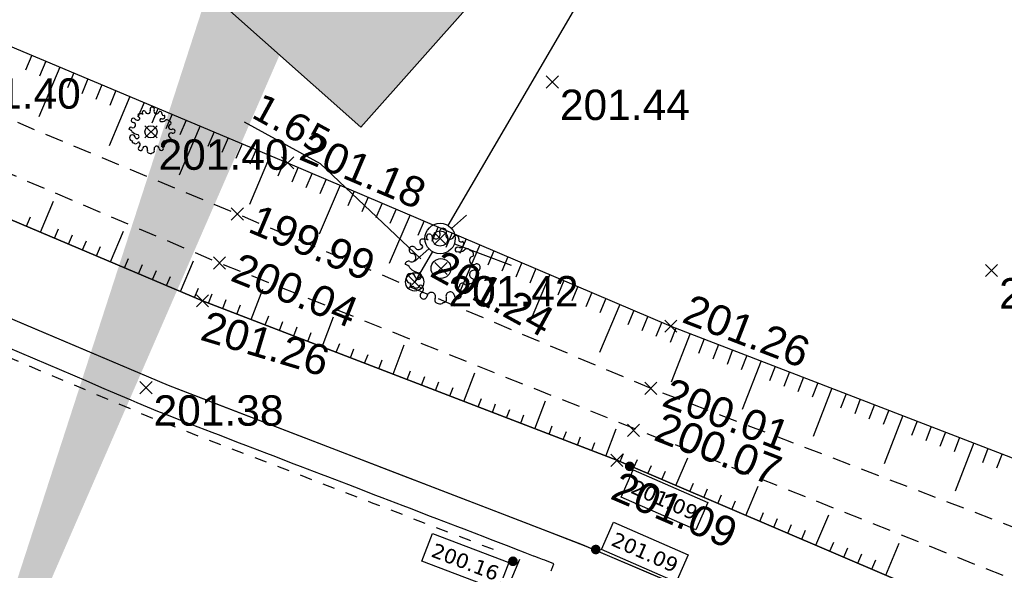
# Model space of a CAD drawing. Extents: x 1616800 to 1632437, y 2248456 to 2251974.
# Tile 127 of 256: x 1617742 to 1617774, y 2251654 to 2251672. Entities that reach past the tile are written whole.
import ezdxf
from ezdxf.enums import TextEntityAlignment as Align

# ---------------------------------------------------------------- set-up
doc = ezdxf.new("R2010")
doc.units = 0
doc.header["$LTSCALE"] = 2
doc.header["$PDMODE"] = 3
doc.header["$PDSIZE"] = 0.2
for name, pattern in [('CHEMIN', [1.5, 1, -0.5]), ('CONTINU', [0]), ('FOSSE', [0.5, 0.3, -0.2]), ('Grille', [0.4, 0.2, -0.2])]:
    doc.linetypes.add(name, pattern=pattern)
doc.layers.get('0').update_dxf_attribs({"linetype": 'CONTINUOUS'})
for name, color, linetype in [('0000-VALORIS-NOUE DERIV BASSIN', 7, 'CONTINUOUS'), ('0000-VALORIS-NOUE DERIV BASSIN EAU MAX RETENTION', 140, 'CONTINUOUS'), ('0000-VALORIS-NOUE DERIV BASSIN TEXTE ET COTES', 1, 'CONTINUOUS'), ('02-PAP-EP TEXTE POUR 2000°', 3, 'CONTINUOUS'), ('X-PTS TOPO-TEXTE TOPOALT', 8, 'CONTINUOUS'), ('X-PTS TOPO-TOPOPOINT', 8, 'CONTINUOUS'), ('Y - FDP TOPO-COTATION', 8, 'CONTINUOUS'), ('Y - FDP TOPO-LIMITES', 8, 'CONTINUOUS'), ('Y - FDP TOPO-LIMITES_ 08115', 8, 'CONTINUOUS'), ('Y-FDP TOPO-TOP_AXE_FOSSE', 8, 'CONTINUOUS'), ('Y-FDP TOPO-TOP_BARBULE', 8, 'CONTINUOUS'), ('Y-FDP TOPO-TOP_BORNE', 8, 'CONTINUOUS'), ('Y-FDP TOPO-TOP_TALUS', 8, 'CONTINUOUS'), ('Y-FDP TOPO-TOP_VEGETATION_symb', 8, 'CONTINUOUS')]:
    doc.layers.add(name, color=color, linetype=linetype)
doc.styles.add('Côte Assainissement', font='verdana.ttf')
doc.styles.get("Standard").update_dxf_attribs({"font": 'arial.ttf'})
doc.styles.add('Verdana 2.0', font='verdana.ttf', dxfattribs={"width": 0.99, "height": 2})

# ---------------------------------------------------------------- blocks, each defined once
blk = doc.blocks.new('TCPOINT')
at = {"color": 0}
blk.add_point((0, 0), dxfattribs=at)
at = {"layer": 'X-PTS TOPO-TEXTE TOPOALT'}
blk.add_attdef('ALT', text='', height=0.75, dxfattribs=at).set_placement((0.25, -0.25), align=Align.TOP_LEFT)
blk = doc.blocks.new('point')
at = {"color": 0}
blk.add_circle((0, 0), 0.3, dxfattribs=at)
blk = doc.blocks.new('Arbre composé')
for centre, major_axis, start_param, end_param in [((0.053, 0.929), (-0.0621, 0.0621), -0.814049, 1.170078), ((0.053, 0.929), (0.0621, 0.0621), 5.055805, 7.039932), ((-0.44, 0.401), (-0.243, 0.243), -1.12231, -0.636034), ((-0.29, 0.794), (0.0543, 0.0543), 6.27112, 9.712496), ((-0.128, 0.856), (0.0756, 0.0756), 2.437811, 4.160139), ((-0.128, 0.856), (-0.0756, 0.0756), 2.589343, 4.311671), ((0.229, 0.846), (-0.0756, 0.0756), 0.343416, 2.065744), ((0.229, 0.846), (0.0756, 0.0756), 3.63654, 5.358868), ((0.366, 0.751), (0.0611, 0.0611), 5.442007, 7.443818), ((-0.72, 0.469), (-0.0621, 0.0621), 0.261799, 2.245927), ((-0.72, 0.469), (-0.0621, 0.0621), 4.560857, 6.544985), ((-0.563, 0.585), (-0.0756, 0.0756), 1.419265, 3.141593), ((-0.447, 0.666), (-0.0621, 0.0621), -0.261799, 1.722328), ((-0.5, 0.551), (-0.031, 0.031), 2.648002, 5.490599), ((0.419, 0.476), (-0.0439, 0.0439), -1.123056, 1.960793), ((0.479, 0.624), (-0.0687, 0.0687), 1.943234, 4.662706), ((0.509, 0.73), (0.0414, 0.0414), 2.084224, 4.724816), ((0.66, 0.41), (0.0621, 0.0621), 6.021386, 8.005513), ((-0.741, 0.276), (0.0756, 0.0756), 5.235988, 6.958316), ((0, 0), (0.177, 0.177), 5.497787, 11.780972), ((0.455, 0.647), (0.162, 0.162), 3.648866, 4.555851), ((0.83, 0.205), (-0.0756, 0.0756), -0.67513, 1.047198), ((0.721, 0.35), (-0.0738, 0.0738), 3.545603, 5.353199), ((-0.819, 0.097), (0.0621, 0.0621), 0.372067, 2.356194), ((-0.924, -0.062), (-0.114, 0.114), 4.443451, 5.394658), ((-0.741, 0.276), (-0.0756, 0.0756), 1.942863, 3.665191), ((-0.504, 0.247), (-0.256, 0.256), 1.472466, 2.237887), ((0.83, 0.205), (0.0756, 0.0756), 2.617994, 4.340322), ((0.908, 0.027), (0.0621, 0.0621), 5.497787, 7.481914), ((0.908, 0.027), (-0.0621, 0.0621), 1.942863, 3.926991), ((-0.761, -0.25), (-0.0867, 0.0867), 3.947739, 8.650944), ((-0.574, -0.193), (0.0595, 0.0595), 3.060826, 6.736019), ((0.83, -0.152), (0.0756, 0.0756), 2.094395, 3.816723), ((0.83, -0.152), (-0.0756, 0.0756), -1.198729, 0.523599), ((-0.729, -0.409), (-0.0339, 0.0339), -0.091877, 2.941892), ((-0.625, -0.407), (-0.0621, 0.0621), 1.280346, 3.264473), ((-0.512, -0.463), (0.031, 0.031), 5.760943, 8.603541), ((-0.547, -0.525), (0.0756, 0.0756), 4.532206, 6.254534), ((0.543, -0.52), (-0.0756, 0.0756), 0, 1.722328), ((0.547, -0.454), (-0.0565, 0.0565), -1.34685, 0.669035), ((0.66, -0.334), (-0.0621, 0.0621), 1.419265, 3.403392), ((0.739, -0.292), (0.0611, 0.0611), 3.899862, 5.901673), ((-0.437, -0.685), (0.0621, 0.0621), 1.390613, 3.374741), ((-0.437, -0.685), (0.0621, 0.0621), 3.374741, 5.358868), ((-0.244, -0.712), (0.0756, 0.0756), 0.494947, 2.217275), ((-0.244, -0.712), (-0.0756, 0.0756), 3.485009, 5.207336), ((0.056, -0.777), (-0.0621, 0.0621), 2.356194, 4.340322), ((0.234, -0.699), (-0.0756, 0.0756), -0.523599, 1.198729), ((0.234, -0.699), (0.0756, 0.0756), 5.608055, 7.330383), ((0.428, -0.677), (-0.0621, 0.0621), 0.895666, 2.879793), ((0.428, -0.677), (-0.0621, 0.0621), 2.879793, 4.863921), ((-0.068, -0.795), (0.0621, 0.0621), 1.914212, 3.89834), ((-0.018, -0.801), (0.069, 0.069), 3.361879, 4.78249)]:
    blk.add_ellipse(centre, major_axis=major_axis, ratio=1, start_param=start_param, end_param=end_param)
blk = doc.blocks.new('TCPOINT_2')
at = {"color": 0}
blk.add_point((0, 0), dxfattribs=at)
at = {"layer": 'X-PTS TOPO-TEXTE TOPOALT'}
blk.add_attdef('ALT', (0.25, 0.25), '', height=0.75, dxfattribs=at)
blk = doc.blocks.new('TCPOINT_C')
at = {"color": 0}
blk.add_point((0, 0), dxfattribs=at)
at = {"layer": 'X-PTS TOPO-TEXTE TOPOALT'}
blk.add_attdef('ALT', text='', height=0.75, dxfattribs=at).set_placement((0.5, 0.09), align=Align.MIDDLE_LEFT)
blk = doc.blocks.new('remembrement')
at = {"color": 0}
for p, q in [((0.377, 0.329, -10), (0.864, 0.763, -10)), ((-0.837, -0.752, -10), (-0.37, -0.336, -10))]:
    blk.add_line(p, q, dxfattribs=at)
for radius in [0.5, 0.25]:
    blk.add_circle((0, 0), radius, dxfattribs=at)
blk = doc.blocks.new('*U297')
h = blk.add_hatch(color=256)
edge = h.paths.add_edge_path()
edge.add_arc((0, 0), 0.2, 0, 360)
at = {"linetype": 'Continuous'}
blk.add_lwpolyline([(0.242, 0), (0.735, 1.122), (3.801, -0.225), (3.309, -1.347)], close=True, dxfattribs=at)
at = {"style": 'Côte Assainissement'}
blk.add_attdef('NIVELLEMENT', text='', height=0.6, rotation=336.2908, dxfattribs=at).set_placement((2.022, -0.113), align=Align.MIDDLE)
blk = doc.blocks.new('*U298')
h = blk.add_hatch(color=256)
edge = h.paths.add_edge_path()
edge.add_arc((0, 0), 0.2, 0, 360)
at = {"linetype": 'Continuous'}
blk.add_lwpolyline([(-0.347, -1.268), (0.146, -0.146), (3.212, -1.493), (2.72, -2.614)], close=True, dxfattribs=at)
at = {"style": 'Côte Assainissement'}
blk.add_attdef('NIVELLEMENT', text='', height=0.6, rotation=336.2908, dxfattribs=at).set_placement((1.433, -1.38), align=Align.MIDDLE)
blk = doc.blocks.new('*U303')
h = blk.add_hatch(color=256)
edge = h.paths.add_edge_path()
edge.add_arc((0, 0), 0.2, 0, 360)
at = {"linetype": 'Continuous'}
blk.add_lwpolyline([(-3.739, 0), (-3.305, 1.145), (-0.173, -0.042), (-0.608, -1.188)], close=True, dxfattribs=at)
at = {"style": 'Côte Assainissement'}
blk.add_attdef('NIVELLEMENT', text='', height=0.6, rotation=339.2285, dxfattribs=at).set_placement((-1.956, -0.021), align=Align.MIDDLE)

msp = doc.modelspace()

# ---------------------------------------------------------------- linework, layer by layer
at = {"layer": '0000-VALORIS-NOUE DERIV BASSIN', "linetype": 'Grille', "flags": 128}
msp.add_lwpolyline([(1617757.1709, 2251654.7855), (1617756.8149, 2251654.9226), (1617755.0178, 2251655.6143), (1617753.2207, 2251656.306), (1617751.4236, 2251656.9977), (1617749.6266, 2251657.6895), (1617747.8295, 2251658.3813), (1617746.0324, 2251659.0732), (1617744.4511, 2251659.7433), (1617742.8699, 2251660.4134), (1617741.2886, 2251661.0836), (1617739.7073, 2251661.7538), (1617738.1261, 2251662.4241), (1617736.2847, 2251663.2047), (1617734.4434, 2251663.9853), (1617732.602, 2251664.7659), (1617730.7606, 2251665.5465), (1617728.9192, 2251666.3271), (1617727.0778, 2251667.1077), (1617725.2365, 2251667.8883), (1617723.3951, 2251668.6688), (1617721.5537, 2251669.4494), (1617719.7123, 2251670.23), (1617718.1425, 2251670.8955), (1617716.5726, 2251671.561), (1617715.4086, 2251671.9933), (1617714.0371, 2251672.4927), (1617712.5246, 2251673.0433), (1617711.0121, 2251673.5939), (1617709.4997, 2251674.1446), (1617708.4423, 2251674.5295), (1617707.3849, 2251674.9145), (1617704.8642, 2251676.277), (1617703.4247, 2251677.2959), (1617701.9646, 2251678.3293), (1617700.9236, 2251679.0662), (1617699.5059, 2251680.0697), (1617698.0882, 2251681.0732), (1617696.6705, 2251682.0768), (1617695.2528, 2251683.0804), (1617694.0035, 2251684.0152), (1617692.7543, 2251684.9501), (1617691.505, 2251685.885), (1617690.2558, 2251686.82), (1617688.8462, 2251687.8751), (1617687.4365, 2251688.9302), (1617686.2023, 2251689.8539), (1617684.7137, 2251690.968), (1617683.8247, 2251691.6335), (1617682.9357, 2251692.2989), (1617682.9356, 2251692.2989)], dxfattribs=at)
at = {"layer": '0000-VALORIS-NOUE DERIV BASSIN', "flags": 128}
msp.add_lwpolyline([(1617774.647, 2251648.7273), (1617773.7157, 2251649.1253), (1617772.3671, 2251649.7016), (1617771.0186, 2251650.278), (1617769.4862, 2251650.9329), (1617767.9538, 2251651.5877), (1617766.4214, 2251652.2426), (1617764.8719, 2251652.9048), (1617763.3225, 2251653.567), (1617761.7731, 2251654.2291), (1617760.2237, 2251654.8913), (1617758.7868, 2251655.4494), (1617757.2459, 2251656.0425), (1617755.452, 2251656.733), (1617753.658, 2251657.4235), (1617751.864, 2251658.114), (1617750.0701, 2251658.8045), (1617748.2761, 2251659.4951), (1617746.4822, 2251660.1857), (1617744.9046, 2251660.8543), (1617743.3271, 2251661.5229), (1617741.7495, 2251662.1916), (1617740.172, 2251662.8602)], dxfattribs=at)
at = {"layer": '0000-VALORIS-NOUE DERIV BASSIN'}
for points in [[(1617895.2716, 2251584.39, 201.92), (1617880.0786, 2251593.661, 202.03), (1617866.9096, 2251600.776, 201.9), (1617851.7106, 2251610.997, 201.93), (1617828.5476, 2251624.329, 201.75), (1617812.9876, 2251633.215, 201.47), (1617796.7436, 2251642.57, 201.41), (1617779.0456, 2251650.11, 201.2), (1617761.2316, 2251657.723, 201.09), (1617747.6066, 2251662.967, 201.26), (1617717.9686, 2251675.531, 201.13), (1617708.1248, 2251679.1148, 201.0894), (1617697.7246, 2251686.476, 201.04), (1617680.1286, 2251699.646, 200.82), (1617666.5916, 2251709.518, 200.83)], [(1617893.6754, 2251581.8496, 201.92), (1617878.5832, 2251591.0591, 202.03), (1617865.3559, 2251598.2056, 201.9), (1617850.1233, 2251608.4491, 201.93), (1617827.0555, 2251621.7264, 201.75), (1617811.4951, 2251630.6126, 201.47), (1617795.4023, 2251639.8805, 201.41), (1617777.8682, 2251647.3507, 201.2), (1617760.103, 2251654.9429, 201.09), (1617746.482, 2251660.1853, 201.26), (1617716.8693, 2251672.7386, 201.13), (1617706.7202, 2251676.4336, 201.0894), (1617695.9589, 2251684.0503, 201.04), (1617678.3459, 2251697.2331, 200.82), (1617664.7331, 2251707.1604, 200.83)], [(1617758.0292, 2251654.4552, 200.1558), (1617754.7825, 2251646.7332, 200.2389), (1617753.247, 2251643.0807, 200.2783)]]:
    msp.add_polyline3d(points, dxfattribs=at)
at = {"layer": '0000-VALORIS-NOUE DERIV BASSIN EAU MAX RETENTION', "elevation": 200.3756, "flags": 128}
msp.add_lwpolyline([(1617759.0691, 2251654.092), (1617759.0798, 2251654.1193), (1617759.0908, 2251654.1473), (1617759.1581, 2251654.319), (1617758.8618, 2251654.4343), (1617758.7826, 2251654.4635), (1617758.6731, 2251654.5038), (1617758.5328, 2251654.5584), (1617758.503, 2251654.5694), (1617758.4901, 2251654.5741), (1617758.2148, 2251654.6812), (1617757.8768, 2251654.8128), (1617757.6886, 2251654.8821), (1617757.0751, 2251655.1209), (1617756.8871, 2251655.1902), (1617756.2068, 2251655.4549), (1617755.9996, 2251655.5313), (1617755.3113, 2251655.7991), (1617755.1027, 2251655.876), (1617754.414, 2251656.144), (1617754.2058, 2251656.2208), (1617753.5168, 2251656.4888), (1617753.3089, 2251656.5656), (1617752.6196, 2251656.8337), (1617752.4121, 2251656.9104), (1617751.7224, 2251657.1786), (1617751.5152, 2251657.2552), (1617750.8252, 2251657.5234), (1617750.6183, 2251657.6), (1617749.928, 2251657.8683), (1617749.7214, 2251657.9448), (1617749.0308, 2251658.2132), (1617748.8245, 2251658.2896), (1617748.1337, 2251658.5581), (1617747.9277, 2251658.6345), (1617747.2365, 2251658.903), (1617747.0308, 2251658.9793), (1617746.3394, 2251659.2479), (1617746.1339, 2251659.3242), (1617745.4551, 2251659.6144), (1617745.2552, 2251659.7002), (1617744.5788, 2251659.9894), (1617744.3766, 2251660.0762), (1617743.7026, 2251660.3644), (1617743.4979, 2251660.4522), (1617742.8263, 2251660.7394), (1617742.6193, 2251660.8282), (1617741.9501, 2251661.1144), (1617741.7407, 2251661.2042), (1617741.0738, 2251661.4894)], dxfattribs=at)
msp.add_lwpolyline([(1617759.0691, 2251654.092), (1617759.0798, 2251654.1193), (1617759.0908, 2251654.1473), (1617759.1581, 2251654.319), (1617758.8618, 2251654.4343), (1617758.7826, 2251654.4635), (1617758.6731, 2251654.5038), (1617758.5328, 2251654.5584), (1617758.503, 2251654.5694), (1617758.4901, 2251654.5741), (1617758.2148, 2251654.6812), (1617757.8768, 2251654.8128), (1617757.6886, 2251654.8821), (1617757.0751, 2251655.1209), (1617756.8871, 2251655.1902), (1617756.2068, 2251655.4549), (1617755.9996, 2251655.5313), (1617755.3113, 2251655.7991), (1617755.1027, 2251655.876), (1617754.414, 2251656.144), (1617754.2058, 2251656.2208), (1617753.5168, 2251656.4888), (1617753.3089, 2251656.5656), (1617752.6196, 2251656.8337), (1617752.4121, 2251656.9104), (1617751.7224, 2251657.1786), (1617751.5152, 2251657.2552), (1617750.8252, 2251657.5234), (1617750.6183, 2251657.6), (1617749.928, 2251657.8683), (1617749.7214, 2251657.9448), (1617749.0308, 2251658.2132), (1617748.8245, 2251658.2896), (1617748.1337, 2251658.5581), (1617747.9277, 2251658.6345), (1617747.2365, 2251658.903), (1617747.0308, 2251658.9793), (1617746.3394, 2251659.2479), (1617746.1339, 2251659.3242), (1617745.4551, 2251659.6144), (1617745.2552, 2251659.7002), (1617744.5788, 2251659.9894), (1617744.3766, 2251660.0762), (1617743.7026, 2251660.3644), (1617743.4979, 2251660.4522), (1617742.8263, 2251660.7394), (1617742.6193, 2251660.8282), (1617741.9501, 2251661.1144), (1617741.7407, 2251661.2042), (1617741.0738, 2251661.4894)], dxfattribs=at)
at = {"layer": '02-PAP-EP TEXTE POUR 2000°', "elevation": 199.9526, "flags": 128}
msp.add_lwpolyline([(1617749.1971, 2251672.6417, 3, 0, 0), (1617738.2501, 2251643.7409, 0, 0, 0)], format="xyseb", dxfattribs=at)
at = {"layer": 'Y - FDP TOPO-COTATION', "flags": 128}
msp.add_lwpolyline([(1617748.9724, 2251668.858), (1617751.4693, 2251667.4866), (1617754.7849, 2251664.3472)], dxfattribs=at)
at = {"layer": 'Y - FDP TOPO-LIMITES', "elevation": 202.26, "flags": 128}
msp.add_lwpolyline([(1617755.1674, 2251664.5858), (1617754.5852, 2251663.5896)], dxfattribs=at)
at = {"layer": 'Y - FDP TOPO-LIMITES_ 08115', "elevation": 202.26, "flags": 128}
msp.add_lwpolyline([(1617793.5157, 2251730.2007), (1617755.672, 2251665.4492)], dxfattribs=at)
at = {"layer": 'Y-FDP TOPO-TOP_AXE_FOSSE', "linetype": 'FOSSE', "elevation": 201.34, "flags": 128}
for points in [[(1617601.8186, 2251762.922), (1617610.1506, 2251756.636), (1617629.6276, 2251741.988), (1617650.7276, 2251727.848), (1617668.4526, 2251710.915), (1617681.6206, 2251701.676), (1617699.0136, 2251688.41), (1617708.9996, 2251680.668), (1617719.8336, 2251677.878), (1617748.7516, 2251665.825), (1617762.3456, 2251660.092), (1617781.0436, 2251652.934), (1617799.0036, 2251644.975), (1617815.3806, 2251635.767), (1617830.3196, 2251628.053), (1617853.9176, 2251613.386), (1617868.6136, 2251605.049), (1617881.5356, 2251596.854), (1617897.5646, 2251587.866), (1617911.5046, 2251578.556), (1617923.2046, 2251571.798), (1617941.6916, 2251560.354), (1617955.8166, 2251551.523), (1617969.3786, 2251543.574), (1617981.8546, 2251538.005), (1617999.4726, 2251530.796), (1618011.2156, 2251524.71), (1618031.4966, 2251514.802), (1618044.3006, 2251508.569), (1618060.3096, 2251501.695), (1618069.9096, 2251496.606), (1618077.1396, 2251493.691), (1618078.3956, 2251492.785), (1618078.3956, 2251492.785)], [(1617600.6196, 2251761.017), (1617609.0186, 2251754.94), (1617628.5696, 2251740.863), (1617649.5776, 2251726.58), (1617667.1536, 2251709.962), (1617698.4656, 2251687.431), (1617708.5936, 2251679.832), (1617719.3676, 2251676.48), (1617748.1656, 2251664.214), (1617780.0586, 2251651.492), (1617797.8506, 2251643.441), (1617814.4516, 2251634.395), (1617829.3226, 2251626.401), (1617852.7376, 2251612.188), (1617867.9276, 2251602.952), (1617881.2236, 2251595.195), (1617896.7006, 2251586.358), (1617910.6286, 2251577.168), (1617921.4716, 2251570.879), (1617940.7716, 2251559.213), (1617954.7426, 2251550.028), (1617968.6406, 2251542.538), (1617981.3776, 2251536.875), (1617998.6816, 2251529.02), (1618010.6006, 2251523.098), (1618031.3996, 2251513.411), (1618043.8426, 2251507.316), (1618060.1126, 2251499.876), (1618069.5666, 2251494.908), (1618076.1756, 2251492.383), (1618078.3956, 2251492.785), (1618078.2546, 2251490.49)]]:
    msp.add_lwpolyline(points, dxfattribs=at)
at = {"layer": 'Y-FDP TOPO-TOP_BARBULE'}
for p, q in [((1617741.9946, 2251671.0462), (1617741.788, 2251670.5551)), ((1617742.4555, 2251670.8522), (1617742.249, 2251670.3616)), ((1617742.9163, 2251670.6582), (1617742.2285, 2251669.024)), ((1617743.3772, 2251670.4643), (1617743.171, 2251669.9744)), ((1617743.838, 2251670.2703), (1617743.632, 2251669.7808)), ((1617744.2989, 2251670.0764), (1617744.093, 2251669.5872)), ((1617744.7597, 2251669.8824), (1617744.554, 2251669.3937)), ((1617745.2206, 2251669.6884), (1617744.5354, 2251668.0606)), ((1617745.6814, 2251669.4945), (1617745.476, 2251669.0065)), ((1617746.1422, 2251669.3005), (1617745.937, 2251668.8129)), ((1617746.6031, 2251669.1066), (1617746.398, 2251668.6194)), ((1617747.0639, 2251668.9126), (1617746.8591, 2251668.4258)), ((1617747.5248, 2251668.7186), (1617746.8424, 2251667.0972)), ((1617747.9856, 2251668.5247), (1617747.7811, 2251668.0386)), ((1617748.4465, 2251668.3307), (1617748.2421, 2251667.8451)), ((1617748.9073, 2251668.1368), (1617748.7031, 2251667.6515)), ((1617749.3682, 2251667.9428), (1617749.1641, 2251667.4579)), ((1617749.829, 2251667.7488), (1617749.149, 2251666.1331)), ((1617750.2899, 2251667.5549), (1617750.0858, 2251667.0701)), ((1617750.7501, 2251667.3594), (1617750.544, 2251666.8758)), ((1617751.21, 2251667.1633), (1617751.0041, 2251666.6801)), ((1617751.67, 2251666.9673), (1617751.4643, 2251666.4845)), ((1617752.13, 2251666.7713), (1617751.4448, 2251665.1634)), ((1617752.5899, 2251666.5753), (1617752.3846, 2251666.0933)), ((1617753.0499, 2251666.3793), (1617752.8447, 2251665.8977)), ((1617742.2763, 2251665.2266), (1617742.7061, 2251666.2402)), ((1617753.5099, 2251666.1832), (1617753.3049, 2251665.7021)), ((1617753.9699, 2251665.9872), (1617753.765, 2251665.5065)), ((1617741.816, 2251665.4217), (1617741.945, 2251665.726)), ((1617754.4298, 2251665.7912), (1617753.7476, 2251664.1902)), ((1617742.7367, 2251665.0314), (1617742.8655, 2251665.3353)), ((1617754.8898, 2251665.5952), (1617754.6853, 2251665.1153)), ((1617755.3498, 2251665.3991), (1617755.1455, 2251664.9197)), ((1617743.197, 2251664.8363), (1617743.3258, 2251665.14)), ((1617744.5781, 2251664.2508), (1617745.0064, 2251665.2613)), ((1617755.8098, 2251665.2031), (1617755.6056, 2251664.7241)), ((1617756.2697, 2251665.0071), (1617756.0658, 2251664.5285)), ((1617743.6574, 2251664.6411), (1617743.7861, 2251664.9447)), ((1617744.1177, 2251664.446), (1617744.2463, 2251664.7493)), ((1617756.7297, 2251664.8111), (1617756.0504, 2251663.217)), ((1617745.0384, 2251664.0557), (1617745.1668, 2251664.3587)), ((1617757.1897, 2251664.6151), (1617756.9861, 2251664.1373)), ((1617757.6497, 2251664.419), (1617757.4462, 2251663.9417)), ((1617745.4988, 2251663.8605), (1617745.6271, 2251664.1633)), ((1617746.8798, 2251663.2751), (1617747.3068, 2251664.2825)), ((1617758.1096, 2251664.223), (1617757.9064, 2251663.746)), ((1617758.5696, 2251664.027), (1617758.3665, 2251663.5504)), ((1617745.9591, 2251663.6654), (1617746.0874, 2251663.968)), ((1617746.4195, 2251663.4703), (1617746.5476, 2251663.7726)), ((1617759.0296, 2251663.831), (1617758.3532, 2251662.2438)), ((1617747.3401, 2251663.08), (1617747.4682, 2251663.382)), ((1617749.203, 2251662.3526), (1617749.5894, 2251663.3565)), ((1617759.4896, 2251663.635), (1617759.2868, 2251663.1592)), ((1617759.9495, 2251663.4389), (1617759.747, 2251662.9636)), ((1617747.8031, 2251662.8914), (1617747.9206, 2251663.1966)), ((1617760.4095, 2251663.2429), (1617760.2071, 2251662.768)), ((1617760.8695, 2251663.0469), (1617760.6673, 2251662.5724)), ((1617748.2698, 2251662.7118), (1617748.3867, 2251663.0157)), ((1617748.7364, 2251662.5322), (1617748.8528, 2251662.8347)), ((1617761.3295, 2251662.8509), (1617760.656, 2251661.2706)), ((1617749.6697, 2251662.173), (1617749.7851, 2251662.4728)), ((1617751.5362, 2251661.4546), (1617751.9139, 2251662.4359)), ((1617761.7894, 2251662.6549), (1617761.5876, 2251662.1812)), ((1617762.2494, 2251662.4588), (1617762.0477, 2251661.9856)), ((1617750.1363, 2251661.9934), (1617750.2512, 2251662.2918)), ((1617750.6029, 2251661.8138), (1617750.7173, 2251662.1109)), ((1617762.7094, 2251662.2628), (1617762.5079, 2251661.79)), ((1617763.1717, 2251662.0725), (1617762.9864, 2251661.5923)), ((1617751.0696, 2251661.6342), (1617751.1834, 2251661.9299)), ((1617763.6382, 2251661.8926), (1617763.0209, 2251660.2926)), ((1617752.0028, 2251661.275), (1617752.1156, 2251661.568)), ((1617753.8693, 2251660.5566), (1617754.2383, 2251661.5152)), ((1617764.1046, 2251661.7126), (1617763.9196, 2251661.2329)), ((1617764.5711, 2251661.5326), (1617764.3862, 2251661.0532)), ((1617752.4694, 2251661.0954), (1617752.5817, 2251661.387)), ((1617752.9361, 2251660.9158), (1617753.0478, 2251661.2061)), ((1617765.0376, 2251661.3526), (1617764.8528, 2251660.8735)), ((1617765.5041, 2251661.1726), (1617765.3194, 2251660.6938)), ((1617753.4027, 2251660.7362), (1617753.5139, 2251661.0251)), ((1617765.9706, 2251660.9927), (1617765.3552, 2251659.3976)), ((1617766.4371, 2251660.8127), (1617766.2525, 2251660.3344)), ((1617754.336, 2251660.377), (1617754.4461, 2251660.6632)), ((1617754.8026, 2251660.1974), (1617754.9122, 2251660.4823)), ((1617756.2025, 2251659.6586), (1617756.5627, 2251660.5945)), ((1617766.9035, 2251660.6327), (1617766.7191, 2251660.1548)), ((1617767.37, 2251660.4527), (1617767.1857, 2251659.9751)), ((1617755.2692, 2251660.0178), (1617755.3783, 2251660.3013)), ((1617755.7359, 2251659.8382), (1617755.8445, 2251660.1203)), ((1617767.8365, 2251660.2727), (1617767.6523, 2251659.7954)), ((1617768.303, 2251660.0928), (1617767.6895, 2251658.5025)), ((1617768.7695, 2251659.9128), (1617768.5855, 2251659.436)), ((1617756.6691, 2251659.479), (1617756.7767, 2251659.7584)), ((1617757.1358, 2251659.2994), (1617757.2428, 2251659.5775)), ((1617758.5357, 2251658.7606), (1617758.8871, 2251659.6739)), ((1617769.236, 2251659.7328), (1617769.0521, 2251659.2563)), ((1617769.7025, 2251659.5528), (1617769.5187, 2251659.0766)), ((1617757.6024, 2251659.1198), (1617757.7089, 2251659.3965)), ((1617758.069, 2251658.9402), (1617758.175, 2251659.2155)), ((1617770.1689, 2251659.3728), (1617769.9853, 2251658.8969)), ((1617770.6354, 2251659.1929), (1617770.0238, 2251657.6075)), ((1617759.0023, 2251658.581), (1617759.1072, 2251658.8536)), ((1617771.1019, 2251659.0129), (1617770.9185, 2251658.5376)), ((1617771.5684, 2251658.8329), (1617771.3851, 2251658.3579)), ((1617759.4689, 2251658.4014), (1617759.5733, 2251658.6727)), ((1617759.9356, 2251658.2218), (1617760.0394, 2251658.4917)), ((1617760.8688, 2251657.8626), (1617761.2116, 2251658.7532)), ((1617772.0349, 2251658.6529), (1617771.8517, 2251658.1782)), ((1617760.4022, 2251658.0422), (1617760.5055, 2251658.3108)), ((1617772.5014, 2251658.4729), (1617772.3183, 2251657.9985)), ((1617772.9678, 2251658.293), (1617772.3581, 2251656.7125)), ((1617761.3339, 2251657.6793), (1617761.4463, 2251657.9421)), ((1617773.4343, 2251658.113), (1617773.2515, 2251657.6391)), ((1617773.9008, 2251657.933), (1617773.7181, 2251657.4594)), ((1617761.7937, 2251657.4828), (1617761.9072, 2251657.7483)), ((1617762.2535, 2251657.2863), (1617762.3681, 2251657.5545)), ((1617763.173, 2251656.8933), (1617763.5627, 2251657.8053)), ((1617762.7132, 2251657.0898), (1617762.829, 2251657.3607)), ((1617763.6328, 2251656.6968), (1617763.7509, 2251656.9731)), ((1617764.0926, 2251656.5003), (1617764.2118, 2251656.7793)), ((1617764.5523, 2251656.3039), (1617764.6727, 2251656.5855)), ((1617765.4719, 2251655.9109), (1617765.8807, 2251656.8676)), ((1617765.0121, 2251656.1074), (1617765.1336, 2251656.3917)), ((1617765.9317, 2251655.7144), (1617766.0555, 2251656.0041)), ((1617767.7708, 2251654.9284), (1617768.1987, 2251655.9298)), ((1617766.3914, 2251655.5179), (1617766.5164, 2251655.8103)), ((1617766.8512, 2251655.3214), (1617766.9773, 2251655.6165)), ((1617767.311, 2251655.1249), (1617767.4382, 2251655.4227)), ((1617768.2305, 2251654.7319), (1617768.3601, 2251655.035)), ((1617770.0696, 2251653.946), (1617770.5167, 2251654.9921)), ((1617768.6903, 2251654.5354), (1617768.821, 2251654.8412)), ((1617769.1501, 2251654.339), (1617769.2819, 2251654.6474)), ((1617769.6098, 2251654.1425), (1617769.7428, 2251654.4536))]:
    msp.add_line(p, q, dxfattribs=at)
at = {"layer": 'Y-FDP TOPO-TOP_TALUS', "elevation": 201.34, "flags": 128}
msp.add_lwpolyline([(1617616.2666, 2251770.213), (1617610.3376, 2251766.397), (1617605.0976, 2251761.617), (1617610.6046, 2251757.885), (1617630.9016, 2251743.638), (1617651.5876, 2251728.738), (1617670.5436, 2251713.14), (1617683.1536, 2251703.762), (1617700.7816, 2251690.685), (1617721.3596, 2251679.731), (1617750.4036, 2251667.507), (1617763.0046, 2251662.137), (1617782.1896, 2251654.735), (1617799.8756, 2251646.373), (1617816.1886, 2251637.54), (1617831.2396, 2251629.029), (1617854.8706, 2251615.354), (1617869.0526, 2251606.843), (1617882.8896, 2251598.861), (1617898.6766, 2251588.998), (1617912.8626, 2251580.258), (1617924.4126, 2251573.443), (1617942.7026, 2251562.063), (1617952.7762, 2251556.1244)], dxfattribs=at)
at = {"layer": 'Y-FDP TOPO-TOP_TALUS', "linetype": 'CONTINU', "elevation": 201.34, "flags": 128}
msp.add_lwpolyline([(1617599.8526, 2251760.695), (1617608.7916, 2251754.251), (1617627.6906, 2251740.029), (1617648.4316, 2251724.971), (1617666.5916, 2251709.518), (1617680.1286, 2251699.646), (1617680.1286, 2251699.646), (1617697.7246, 2251686.476), (1617708.1248, 2251679.1148), (1617717.9686, 2251675.531), (1617747.6066, 2251662.967), (1617761.2316, 2251657.723), (1617761.2316, 2251657.723), (1617779.0456, 2251650.11), (1617790.9458, 2251645.0401)], dxfattribs=at)
at = {"layer": 'Y-FDP TOPO-TOP_TALUS', "linetype": 'CHEMIN', "flags": 128}
msp.add_lwpolyline([(1617755.8861, 2251664.8416), (1617758.6944, 2251663.7864)], dxfattribs=at)

# ---------------------------------------------------------------- block references
at = {"layer": '0000-VALORIS-NOUE DERIV BASSIN TEXTE ET COTES', "xscale": 0.8, "yscale": 0.8, "zscale": 0.8}
for name, p, values in [('*U298', (1617761.6524, 2251657.524, 201.0927), {'NIVELLEMENT': '201.09'}), ('*U297', (1617760.5368, 2251654.788, 201.0932), {'NIVELLEMENT': '201.09'}), ('*U303', (1617757.814, 2251654.4001, 200.1565), {'NIVELLEMENT': '200.16'})]:
    msp.add_blockref(name, p, dxfattribs=at).add_auto_attribs(values)
at = {"layer": 'X-PTS TOPO-TOPOPOINT'}
ref = msp.add_blockref('TCPOINT', (1617739.0806, 2251670.537, 201.4), dxfattribs=at)
ref.add_attrib('ALT', '201.40', dxfattribs={"layer": 'X-PTS TOPO-TEXTE TOPOALT', "height": 1, "rotation": 0}).set_placement((1617739.3306, 2251670.287, 201.4), align=Align.TOP_LEFT)
ref = msp.add_blockref('TCPOINT', (1617759.1076, 2251670.164, 201.44), dxfattribs=at)
ref.add_attrib('ALT', '201.44', dxfattribs={"layer": 'X-PTS TOPO-TEXTE TOPOALT', "height": 1, "rotation": 0}).set_placement((1617759.3576, 2251669.914, 201.44), align=Align.TOP_LEFT)
ref = msp.add_blockref('TCPOINT', (1617745.9106, 2251668.527, 201.4), dxfattribs=at)
ref.add_attrib('ALT', '201.40', dxfattribs={"layer": 'X-PTS TOPO-TEXTE TOPOALT', "height": 1}).set_placement((1617746.1606, 2251668.277, 201.4), align=Align.TOP_LEFT)
ref = msp.add_blockref('TCPOINT_2', (1617750.4036, 2251667.507, 201.18), dxfattribs=dict(at, rotation=336.9183986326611))
ref.add_attrib('ALT', '201.18', (1617750.7316, 2251667.639, 201.18), dxfattribs={"layer": 'X-PTS TOPO-TEXTE TOPOALT', "height": 1, "rotation": 336.9184})
ref = msp.add_blockref('TCPOINT_C', (1617748.7516, 2251665.825, 199.99), dxfattribs=dict(at, rotation=337.1333793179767))
ref.add_attrib('ALT', '199.99', dxfattribs={"layer": 'X-PTS TOPO-TEXTE TOPOALT', "height": 1, "rotation": 337.13338}).set_placement((1617749.2473, 2251665.7136, 199.99), align=Align.MIDDLE_LEFT)
ref = msp.add_blockref('TCPOINT', (1617755.418, 2251665.0175, 201.24), dxfattribs=dict(at, rotation=331.2218552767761))
ref.add_attrib('ALT', '201.24', dxfattribs={"layer": 'X-PTS TOPO-TEXTE TOPOALT', "height": 1, "rotation": 331.22186}).set_placement((1617755.5168, 2251664.678, 201.24), align=Align.TOP_LEFT)
ref = msp.add_blockref('TCPOINT_C', (1617748.1656, 2251664.214, 200.04), dxfattribs=dict(at, rotation=338.2531259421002))
ref.add_attrib('ALT', '200.04', dxfattribs={"layer": 'X-PTS TOPO-TEXTE TOPOALT', "height": 1, "rotation": 338.25313}).set_placement((1617748.6634, 2251664.1123, 200.04), align=Align.MIDDLE_LEFT)
ref = msp.add_blockref('TCPOINT', (1617755.4456, 2251664.032, 201.42), dxfattribs=at)
ref.add_attrib('ALT', '201.42', dxfattribs={"layer": 'X-PTS TOPO-TEXTE TOPOALT', "height": 1, "rotation": 360}).set_placement((1617755.6956, 2251663.782, 201.42), align=Align.TOP_LEFT)
ref = msp.add_blockref('TCPOINT', (1617773.5506, 2251663.965, 201.64), dxfattribs=at)
ref.add_attrib('ALT', '201.64', dxfattribs={"layer": 'X-PTS TOPO-TEXTE TOPOALT', "height": 1, "rotation": 360}).set_placement((1617773.8006, 2251663.715, 201.64), align=Align.TOP_LEFT)
at = {"layer": 'X-PTS TOPO-TOPOPOINT', "rotation": 331.2218553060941}
msp.add_blockref('TCPOINT', (1617754.5835, 2251663.5896), dxfattribs=at)
at = {"layer": 'X-PTS TOPO-TOPOPOINT'}
ref = msp.add_blockref('TCPOINT', (1617747.6066, 2251662.967, 201.26), dxfattribs=dict(at, rotation=343.2759063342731))
ref.add_attrib('ALT', '201.26', dxfattribs={"layer": 'X-PTS TOPO-TEXTE TOPOALT', "height": 1, "rotation": 343.27591}).set_placement((1617747.7741, 2251662.6556, 201.26), align=Align.TOP_LEFT)
ref = msp.add_blockref('TCPOINT_2', (1617763.0046, 2251662.137, 201.26), dxfattribs=dict(at, rotation=338.9022755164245))
ref.add_attrib('ALT', '201.26', (1617763.3278, 2251662.2803, 201.26), dxfattribs={"layer": 'X-PTS TOPO-TEXTE TOPOALT', "height": 1, "rotation": 338.90228})
ref = msp.add_blockref('TCPOINT', (1617745.7466, 2251660.11, 201.38), dxfattribs=at)
ref.add_attrib('ALT', '201.38', dxfattribs={"layer": 'X-PTS TOPO-TEXTE TOPOALT', "height": 1, "rotation": 0}).set_placement((1617745.9966, 2251659.86, 201.38), align=Align.TOP_LEFT)
ref = msp.add_blockref('TCPOINT_C', (1617762.3456, 2251660.092, 200.01), dxfattribs=dict(at, rotation=339.05207009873))
ref.add_attrib('ALT', '200.01', dxfattribs={"layer": 'X-PTS TOPO-TEXTE TOPOALT', "height": 1, "rotation": 339.05207}).set_placement((1617762.8447, 2251659.9973, 200.01), align=Align.MIDDLE_LEFT)
ref = msp.add_blockref('TCPOINT', (1617761.7776, 2251658.709, 200.07), dxfattribs=dict(at, rotation=338.8145724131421))
ref.add_attrib('ALT', '200.07', dxfattribs={"layer": 'X-PTS TOPO-TEXTE TOPOALT', "height": 1, "rotation": 338.81457}).set_placement((1617762.7587, 2251659.3358, 200.07), align=Align.TOP_LEFT)
ref = msp.add_blockref('TCPOINT', (1617761.2316, 2251657.723, 201.09), dxfattribs=dict(at, rotation=336.8600502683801))
ref.add_attrib('ALT', '201.09', dxfattribs={"layer": 'X-PTS TOPO-TEXTE TOPOALT', "height": 1, "rotation": 336.86005}).set_placement((1617761.3632, 2251657.3949, 201.09), align=Align.TOP_LEFT)
at = {"layer": 'Y-FDP TOPO-TOP_BORNE'}
msp.add_blockref('remembrement', (1617755.418, 2251665.0175), dxfattribs=at)
at = {"layer": 'Y-FDP TOPO-TOP_BORNE', "color": 152, "xscale": 1.0000072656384, "yscale": 1.0000072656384, "rotation": 331.2218553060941}
msp.add_blockref('point', (1617754.5835, 2251663.5896), dxfattribs=at)
at = {"layer": 'Y-FDP TOPO-TOP_VEGETATION_symb'}
for p, xscale, yscale in [((1617745.9106, 2251668.527, 201.34), 0.7999999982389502, 0.7999999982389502), ((1617755.4456, 2251664.032, 201.34), 1.299999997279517, 1.299999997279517)]:
    msp.add_blockref('Arbre composé', p, dxfattribs=dict(at, xscale=xscale, yscale=yscale))

# ---------------------------------------------------------------- texts
at = {"layer": '02-PAP-EP TEXTE POUR 2000°', "char_height": 2, "attachment_point": 1, "rotation": 318.43714, "bg_fill": 17, "box_fill_scale": 1.5, "bg_fill_color": 255, "bg_fill_transparency": 0}
for s, width, insert in [('Rejet des EP du fossé projeté dans canal de dérivation tête de buse - fe : 201.60 ', 51.435444, (1617717.7852, 2251708.211, 199.9526)), ('Rejet des EP dans canal de dérivation tête de buse - fe : 200.47', 47.045141, (1617770.6142, 2251693.6294, 199.9526))]:
    msp.add_mtext_dynamic_manual_height_columns(s, width=width, gutter_width=12.5, heights=[0], dxfattribs=dict(at, insert=insert))
at = {"layer": 'Y - FDP TOPO-COTATION', "style": 'Verdana 2.0', "width": 0.99}
msp.add_text('1.65', height=0.9, rotation=331.22186, dxfattribs=at).set_placement((1617750.326, 2251668.3874), align=Align.CENTER)

doc.saveas('drawing.dxf')
